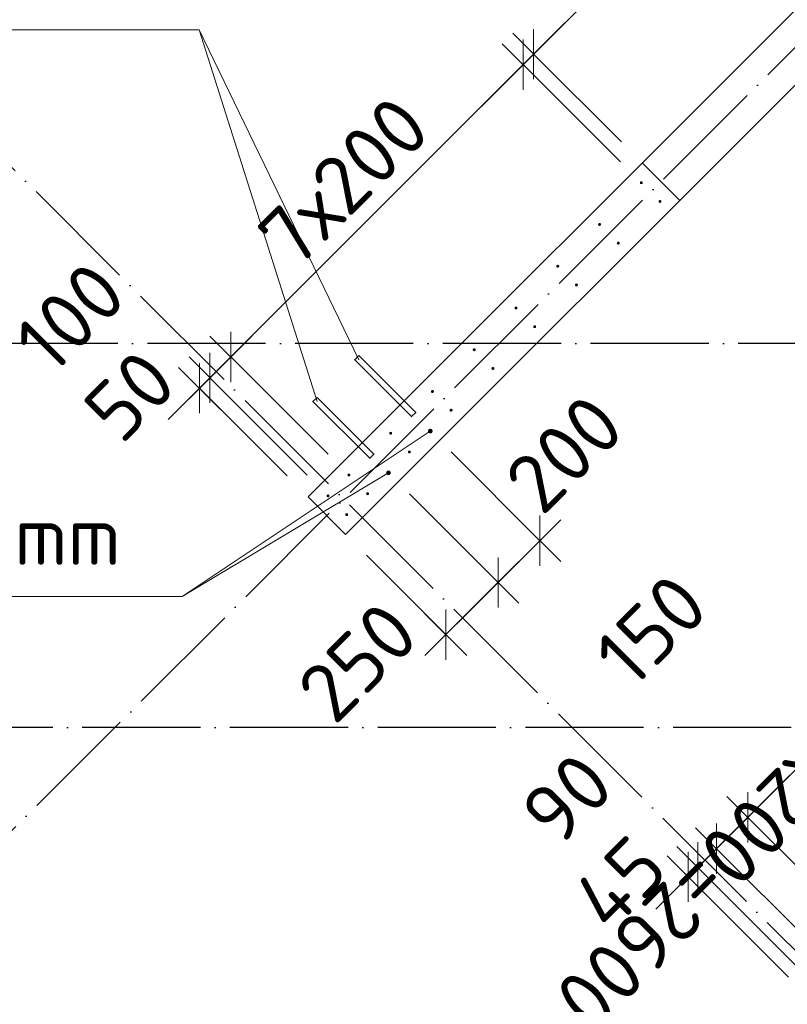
# Model space of a CAD drawing. Header units: millimetres. Extents: x 76517 to 124426, y -73423 to -21861.
# Tile 37 of 114: x 88535 to 91134, y -57038 to -53704. Entities that reach past the tile are written whole.
import ezdxf

# ---------------------------------------------------------------- set-up
doc = ezdxf.new("R2010")
doc.units = ezdxf.units.MM
doc.header["$PDMODE"] = 65
for name, pattern in [('______11', [500, 400, -50, 0, -50]), ('______2', [270, 200, -70]), ('______5', [1100, 800, -100, 100, -100])]:
    doc.linetypes.add(name, pattern=pattern)
for name, color, linetype, lineweight in [('Арм.стержн. Выпуски', 180, 'Continuous', 35), ('Размерная линия_ общее_1', 7, 'Continuous', 13), ('Стена_ общее', 7, 'Continuous', 35)]:
    doc.layers.add(name, color=color, linetype=linetype, lineweight=lineweight)
doc.layers.add('Осевая линия_ общее', color=7, linetype='______5', lineweight=13, true_color=0xa0a0a0)
doc.styles.add('ISOCPEUR', font='ISOCPEUR')
doc.dimstyles.new('DIMSTYLE_10', dxfattribs={"dimtxt": 200, "dimasz": 200, "dimexe": 0, "dimexo": 0, "dimgap": 100, "dimtad": 2, "dimdec": 0, "dimrnd": 5, "dimzin": 12, "dimdsep": 46, "dimtxsty": 'ISOCPEUR', "dimblk1": 'ALL_ML_STRICH', "dimblk2": 'ALL_ML_STRICH', "dimsah": 1, "dimcen": 0, "dimclrd": 7, "dimclre": 256, "dimclrt": 7, "dimadec": 0, "dimazin": 0, "dimtfac": 1, "dimtdec": 0, "dimtix": 1, "dimtmove": 2, "dimatfit": 3, "dimfxl": 0, "dimtvp": 1.2, "dimtzin": 0, "dimlwd": 0, "dimlwe": -3, "dimarcsym": 0})
doc.dimstyles.new('DIMSTYLE_16', dxfattribs={"dimtxt": 200, "dimasz": 200, "dimexe": 0, "dimexo": 0, "dimgap": 100, "dimtad": 2, "dimdec": 0, "dimrnd": 5, "dimzin": 12, "dimdsep": 46, "dimtxsty": 'ISOCPEUR', "dimblk1": 'ALL_ML_STRICH', "dimblk2": 'ALL_ML_STRICH', "dimsah": 1, "dimcen": 0, "dimclrd": 7, "dimclre": 256, "dimclrt": 7, "dimadec": 0, "dimazin": 0, "dimtfac": 1, "dimtdec": 0, "dimtix": 1, "dimtmove": 2, "dimatfit": 3, "dimfxl": 0, "dimtzin": 0, "dimlwd": 0, "dimlwe": -3, "dimarcsym": 0})

# ---------------------------------------------------------------- blocks, each defined once
blk = doc.blocks.new('СЛОЖНЫЙ_ОБЪЕКТ_0')
at = {"layer": 'Осевая линия_ общее', "color": 253, "linetype": '______11', "lineweight": -3, "true_color": 0xa0a0a0, "transparency": 33554687}
for p, q in [((84349.3, -60608.6), (98753.1, -46204.8)), ((95945.9, -61640.9), (87899, -53594.1))]:
    blk.add_line(p, q, dxfattribs=at)
blk = doc.blocks.new('ALL_ML_STRICH')
at = {"color": 0, "linetype": 'ByBlock', "lineweight": -2}
for p, q in [((0, -0.5), (0, 0.5)), ((-0.3, -0.3), (0.3, 0.3)), ((-1, 0), (0.5, 0))]:
    blk.add_line(p, q, dxfattribs=at)
blk = doc.blocks.new('*D202')
at = {"layer": 'DEFPOINTS', "color": 7, "linetype": 'Continuous', "lineweight": 13, "transparency": 33554687}
for p in [(89924.9, -55096.7), (89783.5, -55238.1), (90296, -55467.8)]:
    blk.add_point(p, dxfattribs=at)
at = {"layer": 'Размерная линия_ общее_1', "color": 253, "linetype": 'Continuous', "lineweight": -2, "true_color": 0xa0a0a0, "transparency": 33554687}
for p, q in [((89995.6, -55167.4), (90296, -55467.8)), ((89854.2, -55308.8), (90154.6, -55609.2))]:
    blk.add_line(p, q, dxfattribs=at)
at = {"layer": 'Размерная линия_ общее_1', "color": 7, "linetype": 'Continuous', "lineweight": -2, "transparency": 33554687}
blk.add_line((90296, -55467.8), (90154.6, -55609.2), dxfattribs=at)
at = {"layer": 'Размерная линия_ общее_1', "color": 7, "linetype": 'Continuous', "lineweight": 13, "transparency": 33554687, "xscale": 200, "yscale": 200, "zscale": 200}
for p, rotation in [((90296, -55467.8), 45.00000000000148), ((90154.6, -55609.2), 225.0000000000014)]:
    blk.add_blockref('ALL_ML_STRICH', p, dxfattribs=dict(at, rotation=rotation))
at = {"layer": 'Размерная линия_ общее_1', "color": 7, "linetype": 'Continuous', "lineweight": 13, "transparency": 33554687, "insert": (90378.7, -55172.2), "char_height": 200, "width": 600, "attachment_point": 5, "rotation": 45, "style": 'ISOCPEUR'}
blk.add_mtext('\\A1;{200}', dxfattribs=at)
blk = doc.blocks.new('*D203')
at = {"layer": 'DEFPOINTS', "color": 7, "linetype": 'Continuous', "lineweight": 13, "transparency": 33554687}
for p in [(89783.5, -55238.1), (89638.5, -55446.7), (90154.6, -55609.2)]:
    blk.add_point(p, dxfattribs=at)
at = {"layer": 'Размерная линия_ общее_1', "color": 253, "linetype": 'Continuous', "lineweight": -2, "true_color": 0xa0a0a0, "transparency": 33554687}
for p, q in [((89854.2, -55308.8), (90154.6, -55609.2)), ((89709.2, -55517.4), (89977.8, -55786))]:
    blk.add_line(p, q, dxfattribs=at)
at = {"layer": 'Размерная линия_ общее_1', "color": 7, "linetype": 'Continuous', "lineweight": -2, "transparency": 33554687}
blk.add_line((90154.6, -55609.2), (89977.8, -55786), dxfattribs=at)
at = {"layer": 'Размерная линия_ общее_1', "color": 7, "linetype": 'Continuous', "lineweight": 13, "transparency": 33554687, "xscale": 200, "yscale": 200, "zscale": 200}
for p, rotation in [((90154.6, -55609.2), 45.00000000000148), ((89977.8, -55786), 225.0000000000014)]:
    blk.add_blockref('ALL_ML_STRICH', p, dxfattribs=dict(at, rotation=rotation))
at = {"layer": 'Размерная линия_ общее_1', "color": 7, "linetype": 'Continuous', "lineweight": 13, "transparency": 33554687, "insert": (89679, -55877.9), "char_height": 200, "width": 600, "attachment_point": 5, "rotation": 45, "style": 'ISOCPEUR'}
blk.add_mtext('\\A1;{250}', dxfattribs=at)
blk = doc.blocks.new('*D434')
at = {"layer": 'DEFPOINTS', "color": 7, "linetype": 'Continuous', "lineweight": 13, "transparency": 33554687}
for p in [(89143.5, -54951.7), (89578.8, -55316.2), (89511.2, -55319.4)]:
    blk.add_point(p, dxfattribs=at)
at = {"layer": 'Размерная линия_ общее_1', "color": 7, "linetype": 'Continuous', "lineweight": -2, "transparency": 33554687}
blk.add_line((89143.5, -54951.7), (89178.9, -54916.4), dxfattribs=at)
at = {"layer": 'Размерная линия_ общее_1', "color": 253, "linetype": 'Continuous', "lineweight": -2, "true_color": 0xa0a0a0, "transparency": 33554687}
for p, q in [((89508, -55245.5), (89178.9, -54916.4)), ((89440.5, -55248.7), (89143.5, -54951.7))]:
    blk.add_line(p, q, dxfattribs=at)
at = {"layer": 'Размерная линия_ общее_1', "color": 7, "linetype": 'Continuous', "lineweight": 13, "transparency": 33554687, "xscale": 200, "yscale": 200, "zscale": 200}
for p, rotation in [((89143.5, -54951.7), 225.0000000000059), ((89178.9, -54916.4), 45.0000000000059)]:
    blk.add_blockref('ALL_ML_STRICH', p, dxfattribs=dict(at, rotation=rotation))
at = {"layer": 'Размерная линия_ общее_1', "color": 7, "linetype": 'Continuous', "lineweight": 13, "transparency": 33554687, "insert": (88907.9, -54976.4), "char_height": 200, "width": 400, "attachment_point": 5, "rotation": 45, "style": 'ISOCPEUR'}
blk.add_mtext('\\A1;{50}', dxfattribs=at)
blk = doc.blocks.new('*D435')
at = {"layer": 'DEFPOINTS', "color": 7, "linetype": 'Continuous', "lineweight": 13, "transparency": 33554687}
for p in [(89178.9, -54916.4), (89649.5, -55245.5), (89578.8, -55316.2)]:
    blk.add_point(p, dxfattribs=at)
at = {"layer": 'Размерная линия_ общее_1', "color": 7, "linetype": 'Continuous', "lineweight": -2, "transparency": 33554687}
blk.add_line((89178.9, -54916.4), (89249.6, -54845.7), dxfattribs=at)
at = {"layer": 'Размерная линия_ общее_1', "color": 253, "linetype": 'Continuous', "lineweight": -2, "true_color": 0xa0a0a0, "transparency": 33554687}
for p, q in [((89578.8, -55174.8), (89249.6, -54845.7)), ((89508, -55245.5), (89178.9, -54916.4))]:
    blk.add_line(p, q, dxfattribs=at)
at = {"layer": 'Размерная линия_ общее_1', "color": 7, "linetype": 'Continuous', "lineweight": 13, "transparency": 33554687, "xscale": 200, "yscale": 200, "zscale": 200}
for p, rotation in [((89178.9, -54916.4), 225.0000000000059), ((89249.6, -54845.7), 45.0000000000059)]:
    blk.add_blockref('ALL_ML_STRICH', p, dxfattribs=dict(at, rotation=rotation))
at = {"layer": 'Размерная линия_ общее_1', "color": 7, "linetype": 'Continuous', "lineweight": 13, "transparency": 33554687, "insert": (88705.8, -54710.6), "char_height": 200, "width": 600, "attachment_point": 5, "rotation": 45, "style": 'ISOCPEUR'}
blk.add_mtext('\\A1;{100}', dxfattribs=at)
blk = doc.blocks.new('*D436')
at = {"layer": 'DEFPOINTS', "color": 7, "linetype": 'Continuous', "lineweight": 13, "transparency": 33554687}
for p in [(90639.4, -54255.6), (89249.6, -54845.7), (89649.5, -55245.5)]:
    blk.add_point(p, dxfattribs=at)
at = {"layer": 'Размерная линия_ общее_1', "color": 7, "linetype": 'Continuous', "lineweight": -2, "transparency": 33554687}
blk.add_line((89249.6, -54845.7), (90239.5, -53855.7), dxfattribs=at)
at = {"layer": 'Размерная линия_ общее_1', "color": 253, "linetype": 'Continuous', "lineweight": -2, "true_color": 0xa0a0a0, "transparency": 33554687}
for p, q in [((90568.7, -54184.9), (90239.5, -53855.7)), ((89578.8, -55174.8), (89249.6, -54845.7))]:
    blk.add_line(p, q, dxfattribs=at)
at = {"layer": 'Размерная линия_ общее_1', "color": 7, "linetype": 'Continuous', "lineweight": 13, "transparency": 33554687, "xscale": 200, "yscale": 200, "zscale": 200}
for p, rotation in [((90239.5, -53855.7), 45.0000000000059), ((89249.6, -54845.7), 225.0000000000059)]:
    blk.add_blockref('ALL_ML_STRICH', p, dxfattribs=dict(at, rotation=rotation))
at = {"layer": 'Размерная линия_ общее_1', "color": 7, "linetype": 'Continuous', "lineweight": 13, "transparency": 33554687, "insert": (89327.4, -54414.3), "char_height": 200, "width": 10, "attachment_point": 1, "rotation": 45, "line_spacing_factor": 0.60241, "style": 'ISOCPEUR'}
blk.add_mtext('7х200', dxfattribs=at)
blk = doc.blocks.new('*D437')
at = {"layer": 'DEFPOINTS', "color": 7, "linetype": 'Continuous', "lineweight": 13, "transparency": 33554687}
for p in [(90239.5, -53855.7), (90642.6, -54188), (90639.4, -54255.6)]:
    blk.add_point(p, dxfattribs=at)
at = {"layer": 'Размерная линия_ общее_1', "color": 7, "linetype": 'Continuous', "lineweight": -2, "transparency": 33554687}
blk.add_line((90239.5, -53855.7), (90274.9, -53820.3), dxfattribs=at)
at = {"layer": 'Размерная линия_ общее_1', "color": 253, "linetype": 'Continuous', "lineweight": -2, "true_color": 0xa0a0a0, "transparency": 33554687}
for p, q in [((90571.9, -54117.3), (90274.9, -53820.3)), ((90568.7, -54184.9), (90239.5, -53855.7))]:
    blk.add_line(p, q, dxfattribs=at)
at = {"layer": 'Размерная линия_ общее_1', "color": 7, "linetype": 'Continuous', "lineweight": 13, "transparency": 33554687, "xscale": 200, "yscale": 200, "zscale": 200}
for p, rotation in [((90239.5, -53855.7), 225.0000000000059), ((90274.9, -53820.3), 45.0000000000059)]:
    blk.add_blockref('ALL_ML_STRICH', p, dxfattribs=dict(at, rotation=rotation))
at = {"layer": 'Размерная линия_ общее_1', "color": 7, "linetype": 'Continuous', "lineweight": 13, "transparency": 33554687, "insert": (90145.5, -53257.1), "char_height": 200, "width": 400, "attachment_point": 5, "rotation": 45, "style": 'ISOCPEUR'}
blk.add_mtext('\\A1;{50}', dxfattribs=at)
blk = doc.blocks.new('*D438')
at = {"layer": 'DEFPOINTS', "color": 7, "linetype": 'Continuous', "lineweight": 13, "transparency": 33554687}
for p in [(91349.7, -53480.9), (90274.9, -53820.3), (90642.6, -54188)]:
    blk.add_point(p, dxfattribs=at)
at = {"layer": 'Размерная линия_ общее_1', "color": 7, "linetype": 'Continuous', "lineweight": -2, "transparency": 33554687}
blk.add_line((90274.9, -53820.3), (90982, -53113.2), dxfattribs=at)
at = {"layer": 'Размерная линия_ общее_1', "color": 253, "linetype": 'Continuous', "lineweight": -2, "true_color": 0xa0a0a0, "transparency": 33554687}
for p, q in [((91279, -53410.2), (90982, -53113.2)), ((90571.9, -54117.3), (90274.9, -53820.3))]:
    blk.add_line(p, q, dxfattribs=at)
at = {"layer": 'Размерная линия_ общее_1', "color": 7, "linetype": 'Continuous', "lineweight": 13, "transparency": 33554687, "xscale": 200, "yscale": 200, "zscale": 200}
for p, rotation in [((90982, -53113.2), 45.0000000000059), ((90274.9, -53820.3), 225.0000000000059)]:
    blk.add_blockref('ALL_ML_STRICH', p, dxfattribs=dict(at, rotation=rotation))
at = {"layer": 'Размерная линия_ общее_1', "color": 7, "linetype": 'Continuous', "lineweight": 13, "transparency": 33554687, "insert": (90543.6, -53339.5), "char_height": 200, "width": 800, "attachment_point": 5, "rotation": 45, "style": 'ISOCPEUR'}
blk.add_mtext('\\A1;{1000}', dxfattribs=at)
blk = doc.blocks.new('*D608')
at = {"layer": 'DEFPOINTS', "color": 7, "linetype": 'Continuous', "lineweight": 13, "transparency": 33554687}
for p in [(92838.5, -54566), (93280.6, -55008.1), (91441.8, -56846.9)]:
    blk.add_point(p, dxfattribs=at)
at = {"layer": 'Размерная линия_ общее_1', "color": 7, "linetype": 'Continuous', "lineweight": -2, "transparency": 33554687}
blk.add_line((92838.5, -54566), (90999.7, -56404.8), dxfattribs=at)
at = {"layer": 'Размерная линия_ общее_1', "color": 253, "linetype": 'Continuous', "lineweight": -2, "true_color": 0xa0a0a0, "transparency": 33554687}
for p, q in [((93209.9, -54937.4), (92838.5, -54566)), ((91371.1, -56776.2), (90999.7, -56404.8))]:
    blk.add_line(p, q, dxfattribs=at)
at = {"layer": 'Размерная линия_ общее_1', "color": 7, "linetype": 'Continuous', "lineweight": 13, "transparency": 33554687, "xscale": 200, "yscale": 200, "zscale": 200}
for p, rotation in [((92838.5, -54566), 44.99999998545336), ((90999.7, -56404.8), 224.9999999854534)]:
    blk.add_blockref('ALL_ML_STRICH', p, dxfattribs=dict(at, rotation=rotation))
at = {"layer": 'Размерная линия_ общее_1', "color": 7, "linetype": 'Continuous', "lineweight": 13, "transparency": 33554687, "insert": (91501.9, -56114.7), "char_height": 200, "width": 10, "attachment_point": 1, "rotation": 225, "line_spacing_factor": 0.60241, "style": 'ISOCPEUR'}
blk.add_mtext('13х200=2600', dxfattribs=at)
blk = doc.blocks.new('*D609')
at = {"layer": 'DEFPOINTS', "color": 7, "linetype": 'Continuous', "lineweight": 13, "transparency": 33554687}
for p in [(90999.7, -56404.8), (91441.8, -56846.9), (91335.8, -56953)]:
    blk.add_point(p, dxfattribs=at)
at = {"layer": 'Размерная линия_ общее_1', "color": 7, "linetype": 'Continuous', "lineweight": -2, "transparency": 33554687}
blk.add_line((90999.7, -56404.8), (90893.6, -56510.9), dxfattribs=at)
at = {"layer": 'Размерная линия_ общее_1', "color": 253, "linetype": 'Continuous', "lineweight": -2, "true_color": 0xa0a0a0, "transparency": 33554687}
for p, q in [((91371.1, -56776.2), (90999.7, -56404.8)), ((91265.1, -56882.3), (90893.6, -56510.9))]:
    blk.add_line(p, q, dxfattribs=at)
at = {"layer": 'Размерная линия_ общее_1', "color": 7, "linetype": 'Continuous', "lineweight": 13, "transparency": 33554687, "xscale": 200, "yscale": 200, "zscale": 200}
for p, rotation in [((90999.7, -56404.8), 44.99999998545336), ((90893.6, -56510.9), 224.9999999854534)]:
    blk.add_blockref('ALL_ML_STRICH', p, dxfattribs=dict(at, rotation=rotation))
at = {"layer": 'Размерная линия_ общее_1', "color": 7, "linetype": 'Continuous', "lineweight": 13, "transparency": 33554687, "insert": (90672.8, -55770.1), "char_height": 200, "width": 600, "attachment_point": 5, "rotation": 45, "style": 'ISOCPEUR'}
blk.add_mtext('\\A1;{150}', dxfattribs=at)
blk = doc.blocks.new('*D610')
at = {"layer": 'DEFPOINTS', "color": 7, "linetype": 'Continuous', "lineweight": 13, "transparency": 33554687}
for p in [(90893.6, -56510.9), (91335.8, -56953), (91272.5, -57016.3)]:
    blk.add_point(p, dxfattribs=at)
at = {"layer": 'Размерная линия_ общее_1', "color": 7, "linetype": 'Continuous', "lineweight": -2, "transparency": 33554687}
blk.add_line((90893.6, -56510.9), (90830.3, -56574.2), dxfattribs=at)
at = {"layer": 'Размерная линия_ общее_1', "color": 253, "linetype": 'Continuous', "lineweight": -2, "true_color": 0xa0a0a0, "transparency": 33554687}
for p, q in [((91265.1, -56882.3), (90893.6, -56510.9)), ((91201.7, -56945.6), (90830.3, -56574.2))]:
    blk.add_line(p, q, dxfattribs=at)
at = {"layer": 'Размерная линия_ общее_1', "color": 7, "linetype": 'Continuous', "lineweight": 13, "transparency": 33554687, "xscale": 200, "yscale": 200, "zscale": 200}
for p, rotation in [((90893.6, -56510.9), 44.99999998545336), ((90830.3, -56574.2), 224.9999999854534)]:
    blk.add_blockref('ALL_ML_STRICH', p, dxfattribs=dict(at, rotation=rotation))
at = {"layer": 'Размерная линия_ общее_1', "color": 7, "linetype": 'Continuous', "lineweight": 13, "transparency": 33554687, "insert": (90388.2, -56340.8), "char_height": 200, "width": 400, "attachment_point": 5, "rotation": 45, "style": 'ISOCPEUR'}
blk.add_mtext('\\A1;{90}', dxfattribs=at)
blk = doc.blocks.new('*D611')
at = {"layer": 'DEFPOINTS', "color": 7, "linetype": 'Continuous', "lineweight": 13, "transparency": 33554687}
for p in [(90830.3, -56574.2), (91208.5, -57016.7), (91272.5, -57016.3)]:
    blk.add_point(p, dxfattribs=at)
at = {"layer": 'Размерная линия_ общее_1', "color": 7, "linetype": 'Continuous', "lineweight": -2, "transparency": 33554687}
blk.add_line((90830.3, -56574.2), (90798.2, -56606.3), dxfattribs=at)
at = {"layer": 'Размерная линия_ общее_1', "color": 253, "linetype": 'Continuous', "lineweight": -2, "true_color": 0xa0a0a0, "transparency": 33554687}
for p, q in [((91201.7, -56945.6), (90830.3, -56574.2)), ((91137.8, -56946), (90798.2, -56606.3))]:
    blk.add_line(p, q, dxfattribs=at)
at = {"layer": 'Размерная линия_ общее_1', "color": 7, "linetype": 'Continuous', "lineweight": 13, "transparency": 33554687, "xscale": 200, "yscale": 200, "zscale": 200}
for p, rotation in [((90798.2, -56606.3), 224.9999999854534), ((90830.3, -56574.2), 44.99999998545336)]:
    blk.add_blockref('ALL_ML_STRICH', p, dxfattribs=dict(at, rotation=rotation))
at = {"layer": 'Размерная линия_ общее_1', "color": 7, "linetype": 'Continuous', "lineweight": 13, "transparency": 33554687, "insert": (90566, -56626.7), "char_height": 200, "width": 400, "attachment_point": 5, "rotation": 45, "style": 'ISOCPEUR'}
blk.add_mtext('\\A1;{45}', dxfattribs=at)

msp = doc.modelspace()

# ---------------------------------------------------------------- hatches: boundary and pattern name
at = {"layer": 'Арм.стержн. Выпуски', "linetype": 'Continuous', "lineweight": 35, "transparency": 33554687}
for color, points in [(4, [(90644.4, -54255.6), (90644, -54253.7), (90643, -54252), (90641.3, -54250.9), (90639.4, -54250.6), (90637.5, -54250.9), (90635.9, -54252), (90634.8, -54253.7), (90634.4, -54255.6), (90634.8, -54257.5), (90635.9, -54259.1), (90637.5, -54260.2), (90639.4, -54260.6), (90641.3, -54260.2), (90643, -54259.1), (90644, -54257.5)]), (4, [(90707.7, -54318.9), (90707.3, -54317), (90706.3, -54315.3), (90704.6, -54314.3), (90702.7, -54313.9), (90700.8, -54314.3), (90699.2, -54315.3), (90698.1, -54317), (90697.7, -54318.9), (90698.1, -54320.8), (90699.2, -54322.4), (90700.8, -54323.5), (90702.7, -54323.9), (90704.6, -54323.5), (90706.3, -54322.4), (90707.3, -54320.8)]), (4, [(90503, -54397), (90502.6, -54395.1), (90501.5, -54393.5), (90499.9, -54392.4), (90498, -54392), (90496.1, -54392.4), (90494.5, -54393.5), (90493.4, -54395.1), (90493, -54397), (90493.4, -54398.9), (90494.5, -54400.5), (90496.1, -54401.6), (90498, -54402), (90499.9, -54401.6), (90501.5, -54400.5), (90502.6, -54398.9)]), (4, [(90566.3, -54460.3), (90565.9, -54458.4), (90564.8, -54456.8), (90563.2, -54455.7), (90561.3, -54455.3), (90559.4, -54455.7), (90557.8, -54456.8), (90556.7, -54458.4), (90556.3, -54460.3), (90556.7, -54462.2), (90557.8, -54463.8), (90559.4, -54464.9), (90561.3, -54465.3), (90563.2, -54464.9), (90564.8, -54463.8), (90565.9, -54462.2)]), (4, [(90361.6, -54538.4), (90361.2, -54536.5), (90360.1, -54534.9), (90358.5, -54533.8), (90356.6, -54533.4), (90354.7, -54533.8), (90353, -54534.9), (90352, -54536.5), (90351.6, -54538.4), (90352, -54540.3), (90353, -54541.9), (90354.7, -54543), (90356.6, -54543.4), (90358.5, -54543), (90360.1, -54541.9), (90361.2, -54540.3)]), (4, [(90424.9, -54601.7), (90424.5, -54599.8), (90423.4, -54598.2), (90421.8, -54597.1), (90419.9, -54596.7), (90418, -54597.1), (90416.3, -54598.2), (90415.3, -54599.8), (90414.9, -54601.7), (90415.3, -54603.6), (90416.3, -54605.3), (90418, -54606.3), (90419.9, -54606.7), (90421.8, -54606.3), (90423.4, -54605.3), (90424.5, -54603.6)]), (4, [(90220.2, -54679.8), (90219.8, -54677.9), (90218.7, -54676.3), (90217.1, -54675.2), (90215.2, -54674.8), (90213.2, -54675.2), (90211.6, -54676.3), (90210.5, -54677.9), (90210.2, -54679.8), (90210.5, -54681.7), (90211.6, -54683.4), (90213.2, -54684.5), (90215.2, -54684.8), (90217.1, -54684.5), (90218.7, -54683.4), (90219.8, -54681.7)]), (4, [(90283.5, -54743.1), (90283.1, -54741.2), (90282, -54739.6), (90280.4, -54738.5), (90278.5, -54738.1), (90276.5, -54738.5), (90274.9, -54739.6), (90273.8, -54741.2), (90273.5, -54743.1), (90273.8, -54745.1), (90274.9, -54746.7), (90276.5, -54747.8), (90278.5, -54748.1), (90280.4, -54747.8), (90282, -54746.7), (90283.1, -54745.1)]), (4, [(90078.7, -54821.3), (90078.3, -54819.3), (90077.3, -54817.7), (90075.6, -54816.6), (90073.7, -54816.3), (90071.8, -54816.6), (90070.2, -54817.7), (90069.1, -54819.3), (90068.7, -54821.3), (90069.1, -54823.2), (90070.2, -54824.8), (90071.8, -54825.9), (90073.7, -54826.3), (90075.6, -54825.9), (90077.3, -54824.8), (90078.3, -54823.2)]), (4, [(90142, -54884.6), (90141.7, -54882.6), (90140.6, -54881), (90139, -54879.9), (90137, -54879.6), (90135.1, -54879.9), (90133.5, -54881), (90132.4, -54882.6), (90132, -54884.6), (90132.4, -54886.5), (90133.5, -54888.1), (90135.1, -54889.2), (90137, -54889.6), (90139, -54889.2), (90140.6, -54888.1), (90141.7, -54886.5)]), (4, [(89937.3, -54962.7), (89936.9, -54960.8), (89935.8, -54959.1), (89934.2, -54958.1), (89932.3, -54957.7), (89930.4, -54958.1), (89928.8, -54959.1), (89927.7, -54960.8), (89927.3, -54962.7), (89927.7, -54964.6), (89928.8, -54966.2), (89930.4, -54967.3), (89932.3, -54967.7), (89934.2, -54967.3), (89935.8, -54966.2), (89936.9, -54964.6)]), (4, [(90000.6, -55026), (90000.2, -55024.1), (89999.2, -55022.4), (89997.5, -55021.4), (89995.6, -55021), (89993.7, -55021.4), (89992.1, -55022.4), (89991, -55024.1), (89990.6, -55026), (89991, -55027.9), (89992.1, -55029.5), (89993.7, -55030.6), (89995.6, -55031), (89997.5, -55030.6), (89999.2, -55029.5), (90000.2, -55027.9)]), (4, [(89795.9, -55104.1), (89795.5, -55102.2), (89794.4, -55100.6), (89792.8, -55099.5), (89790.9, -55099.1), (89789, -55099.5), (89787.4, -55100.6), (89786.3, -55102.2), (89785.9, -55104.1), (89786.3, -55106), (89787.4, -55107.6), (89789, -55108.7), (89790.9, -55109.1), (89792.8, -55108.7), (89794.4, -55107.6), (89795.5, -55106)]), (41, [(89932.9, -55096.7), (89932.3, -55093.6), (89930.6, -55091), (89928, -55089.3), (89924.9, -55088.7), (89921.8, -55089.3), (89919.2, -55091), (89917.5, -55093.6), (89916.9, -55096.7), (89917.5, -55099.8), (89919.2, -55102.4), (89921.8, -55104.1), (89924.9, -55104.7), (89928, -55104.1), (89930.6, -55102.4), (89932.3, -55099.8)]), (4, [(89859.2, -55167.4), (89858.8, -55165.5), (89857.7, -55163.9), (89856.1, -55162.8), (89854.2, -55162.4), (89852.3, -55162.8), (89850.7, -55163.9), (89849.6, -55165.5), (89849.2, -55167.4), (89849.6, -55169.3), (89850.7, -55170.9), (89852.3, -55172), (89854.2, -55172.4), (89856.1, -55172), (89857.7, -55170.9), (89858.8, -55169.3)]), (4, [(89654.5, -55245.5), (89654.1, -55243.6), (89653, -55242), (89651.4, -55240.9), (89649.5, -55240.5), (89647.6, -55240.9), (89645.9, -55242), (89644.8, -55243.6), (89644.5, -55245.5), (89644.8, -55247.4), (89645.9, -55249.1), (89647.6, -55250.1), (89649.5, -55250.5), (89651.4, -55250.1), (89653, -55249.1), (89654.1, -55247.4)]), (41, [(89791.5, -55238.1), (89790.9, -55235.1), (89789.1, -55232.5), (89786.5, -55230.7), (89783.5, -55230.1), (89780.4, -55230.7), (89777.8, -55232.5), (89776.1, -55235.1), (89775.5, -55238.1), (89776.1, -55241.2), (89777.8, -55243.8), (89780.4, -55245.5), (89783.5, -55246.1), (89786.5, -55245.5), (89789.1, -55243.8), (89790.9, -55241.2)]), (4, [(89583.8, -55316.2), (89583.4, -55314.3), (89582.3, -55312.7), (89580.7, -55311.6), (89578.8, -55311.2), (89576.8, -55311.6), (89575.2, -55312.7), (89574.1, -55314.3), (89573.8, -55316.2), (89574.1, -55318.1), (89575.2, -55319.8), (89576.8, -55320.8), (89578.8, -55321.2), (89580.7, -55320.8), (89582.3, -55319.8), (89583.4, -55318.1)]), (4, [(89717.8, -55308.8), (89717.4, -55306.9), (89716.3, -55305.3), (89714.7, -55304.2), (89712.8, -55303.8), (89710.9, -55304.2), (89709.2, -55305.3), (89708.2, -55306.9), (89707.8, -55308.8), (89708.2, -55310.7), (89709.2, -55312.4), (89710.9, -55313.4), (89712.8, -55313.8), (89714.7, -55313.4), (89716.3, -55312.4), (89717.4, -55310.7)]), (4, [(89647.1, -55379.5), (89646.7, -55377.6), (89645.6, -55376), (89644, -55374.9), (89642.1, -55374.5), (89640.1, -55374.9), (89638.5, -55376), (89637.4, -55377.6), (89637.1, -55379.5), (89637.4, -55381.4), (89638.5, -55383.1), (89640.1, -55384.2), (89642.1, -55384.5), (89644, -55384.2), (89645.6, -55383.1), (89646.7, -55381.4)])]:
    msp.add_hatch(color=color, dxfattribs=at).paths.add_polyline_path(points)

# ---------------------------------------------------------------- linework, layer by layer
at = {"layer": 'Арм.стержн. Выпуски', "color": 7, "linetype": 'Continuous', "lineweight": 13, "transparency": 33554687}
for p, q in [((87203, -53738.1), (89143, -53738.1)), ((89143, -53738.1), (89683.4, -54855.2)), ((89143, -53738.1), (89542, -54996.6)), ((89084.8, -55656.6), (89924.9, -55096.7)), ((89084.8, -55656.6), (89783.5, -55238.1)), ((87184.8, -55656.6), (89084.8, -55656.6))]:
    msp.add_line(p, q, dxfattribs=at)
at = {"layer": 'Арм.стержн. Выпуски', "color": 240, "linetype": 'Continuous', "lineweight": 35, "transparency": 33554687}
for points in [[(89683.4, -54841.1), (89875.7, -55033.4), (89861.6, -55047.5), (89669.3, -54855.2), (89683.4, -54841.1)], [(89542, -54982.5), (89734.3, -55174.8), (89720.2, -55188.9), (89527.8, -54996.6), (89542, -54982.5)]]:
    msp.add_lwpolyline(points, dxfattribs=at)
at = {"layer": 'Осевая линия_ общее', "color": 253, "linetype": '______11', "lineweight": -3, "true_color": 0xa0a0a0, "transparency": 33554687}
for p, q in [((102370, -54800), (77142.2, -54800)), ((105150, -56100), (77142.2, -56100))]:
    msp.add_line(p, q, dxfattribs=at)
at = {"layer": 'Стена_ общее', "color": 7, "linetype": 'Continuous', "lineweight": 25, "transparency": 33554687}
for p, q in [((89511.2, -55319.4), (94192.3, -50638.4)), ((89511.2, -55319.4), (94192.3, -50638.4)), ((94319.6, -50765.6), (89638.5, -55446.7)), ((94319.6, -50765.6), (89638.5, -55446.7)), ((89638.5, -55446.7), (89511.2, -55319.4)), ((89638.5, -55446.7), (89511.2, -55319.4))]:
    msp.add_line(p, q, dxfattribs=at)
at = {"layer": 'Стена_ общее', "color": 253, "linetype": '______2', "lineweight": 18, "true_color": 0xababab, "transparency": 33554687}
msp.add_line((90642.6, -54188), (90769.9, -54315.3), dxfattribs=at)
msp.add_line((90642.6, -54188), (90769.9, -54315.3), dxfattribs=at)

# ---------------------------------------------------------------- block references
at = {"layer": 'Осевая линия_ общее', "color": 253, "linetype": '______11', "lineweight": -3, "true_color": 0xa0a0a0, "transparency": 33554687}
msp.add_blockref('СЛОЖНЫЙ_ОБЪЕКТ_0', (0, 0), dxfattribs=at)

# ---------------------------------------------------------------- texts
at = {"layer": 'Арм.стержн. Выпуски', "color": 7, "linetype": 'Continuous', "lineweight": 25, "transparency": 33554687, "insert": (87204.8, -55549.9), "char_height": 200, "width": 1955.018, "attachment_point": 7, "style": 'ISOCPEUR'}
msp.add_mtext('\\W0.96;ø16 L=2370mm ', dxfattribs=at)

# ---------------------------------------------------------------- dimensions: what is measured, and where the dimension line sits
at = {"layer": 'Размерная линия_ общее_1', "color": 7, "linetype": 'Continuous', "lineweight": 13, "transparency": 33554687}
for base, p1, p2, angle, dimstyle, picture, middle in [((90982, -53113.2), (90571.9, -54117.3), (91279, -53410.2), 45, 'DIMSTYLE_16', '*D438', (90543.6, -53339.5)), ((90274.9, -53820.3), (90568.7, -54184.9), (90571.9, -54117.3), 45, 'DIMSTYLE_10', '*D437', (90145.5, -53257.1)), ((89249.6, -54845.7), (89508, -55245.5), (89578.8, -55174.8), 45, 'DIMSTYLE_10', '*D435', (88705.8, -54710.6)), ((89178.9, -54916.4), (89440.5, -55248.7), (89508, -55245.5), 45, 'DIMSTYLE_10', '*D434', (88907.9, -54976.4)), ((90154.6, -55609.2), (89995.6, -55167.4), (89854.2, -55308.8), 225, 'DIMSTYLE_10', '*D202', (90378.7, -55172.2)), ((89977.8, -55786), (89854.2, -55308.8), (89709.2, -55517.4), 225, 'DIMSTYLE_10', '*D203', (89679, -55877.9)), ((90893.6, -56510.9), (91371.1, -56776.2), (91265.1, -56882.3), 225, 'DIMSTYLE_10', '*D609', (90672.8, -55770.1)), ((90830.3, -56574.2), (91265.1, -56882.3), (91201.7, -56945.6), 225, 'DIMSTYLE_10', '*D610', (90388.2, -56340.8)), ((90798.2, -56606.3), (91201.7, -56945.6), (91137.8, -56946), 225, 'DIMSTYLE_10', '*D611', (90566, -56626.7))]:
    dim = msp.add_linear_dim(base=base, p1=p1, p2=p2, angle=angle, dimstyle=dimstyle, override={"dimpost": '<>', "dimclrd": 7, "dimclre": 253, "dimclrt": 7, "dimlwd": 0, "dimlwe": 65533}, dxfattribs=at)
    dim.commit()
    dim.dimension.update_dxf_attribs({"geometry": picture, "text_midpoint": middle, "dimtype": 160})
for base, p1, p2, angle, text, picture, middle in [((90239.5, -53855.7), (89578.8, -55174.8), (90568.7, -54184.9), 45, '7х200', '*D436', (89673.9, -54280)), ((90999.7, -56404.8), (93209.9, -54937.4), (91371.1, -56776.2), 225, '13х200=2600', '*D608', (91848.4, -55414.7))]:
    dim = msp.add_linear_dim(base=base, p1=p1, p2=p2, angle=angle, text=text, dimstyle='DIMSTYLE_16', override={"dimpost": '<>', "dimclrd": 7, "dimclre": 253, "dimclrt": 7, "dimlwd": 0, "dimlwe": 65533}, dxfattribs=at)
    dim.commit()
    dim.dimension.update_dxf_attribs({"geometry": picture, "text_midpoint": middle, "dimtype": 160})

doc.saveas('drawing.dxf')
